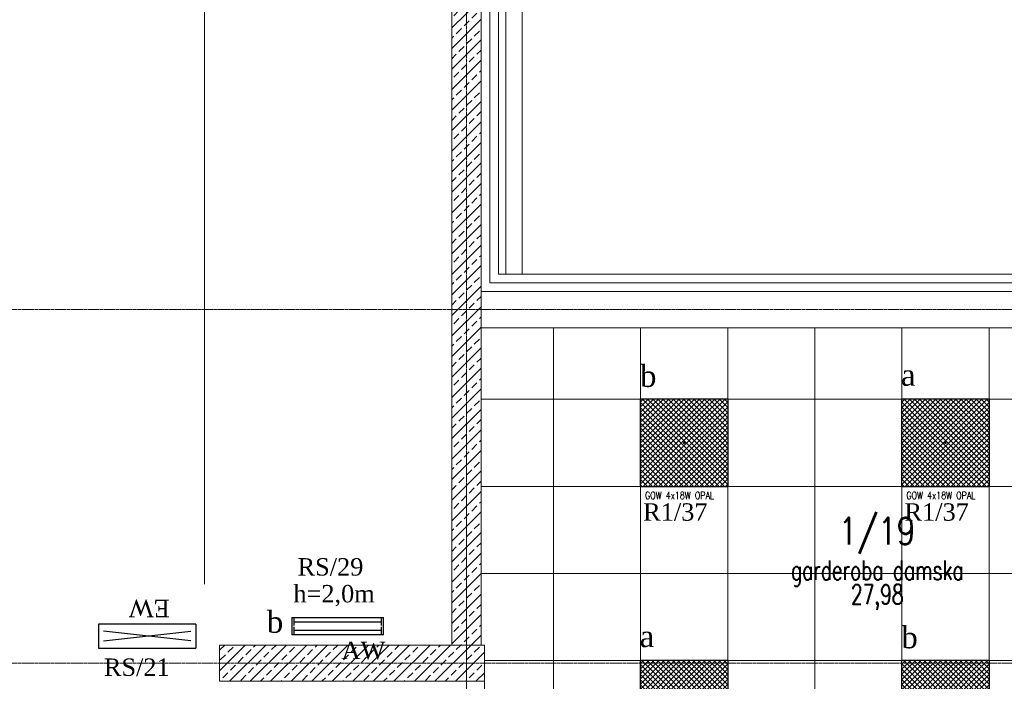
# Model space of a CAD drawing. Header units: centimetres. Extents: x 88729 to 133553, y -16225 to 14174.
# Tile 231 of 231: x 93551 to 94229, y -8586 to -8130. Entities that reach past the tile are written whole.
import ezdxf
from ezdxf.enums import TextEntityAlignment as Align

# ---------------------------------------------------------------- set-up
doc = ezdxf.new("R2010")
doc.units = ezdxf.units.CM
doc.linetypes.add('CENTER2', pattern=[1.125, 0.75, -0.125, 0.125, -0.125])
for name, color, linetype, lineweight in [('!urządzenia1', 252, 'Continuous', 5), ('_E_ośw_opisy_AW', 1, 'Continuous', 9), ('PR_izolacja', 252, 'Continuous', 20), ('rz_zelbet', 252, 'Continuous', 20)]:
    doc.layers.add(name, color=color, linetype=linetype, lineweight=lineweight)
for name, color, linetype in [('A-OS', 252, 'CENTER2'), ('A-rdzenie zelbetowe', 252, 'Continuous'), ('A-SCIANY', 252, 'Continuous'), ('A-SUFITY', 252, 'Continuous'), ('A-WID', 252, 'Continuous'), ('E_Istn', 170, 'Continuous'), ('E_opisy siły', 5, 'Continuous'), ('E_oswietlenie-opis2', 1, 'Continuous'), ('E_PODKLAD', 7, 'Continuous'), ('E_siła', 5, 'Continuous'), ('mat', 252, 'Continuous'), ('R-MET-IWE', 252, 'Continuous'), ('R-MET-POM-OPIS', 252, 'Continuous'), ('R-MET-POM-OPIS-NR', 252, 'Continuous'), ('R-MET-POM-OPIS-POM', 252, 'Continuous')]:
    doc.layers.add(name, color=color, linetype=linetype)
doc.styles.add('MET_POM', font='simplex.shx')
doc.styles.add('MM_050', font='romans.shx', dxfattribs={"width": 0.8, "height": 16})
doc.styles.add('old', font='BOOKOS.TTF')
doc.styles.get("Standard").update_dxf_attribs({"font": 'txt.shx'})
doc.linetypes.add('BATTING', pattern='A,0.00254,-2.54,[134,LTYPESHP.SHX,S=2.54,R=0,X=-2.54,Y=0],-5.08,[134,LTYPESHP.SHX,S=2.54,R=180,X=2.54,Y=0],-2.54', length=10.16254)
doc.linetypes.add('ZIGZAG', pattern='A,0.00254,-5.08,[131,ltypeshp.shx,S=5.08,R=0,X=-5.08,Y=0],-10.16,[131,ltypeshp.shx,S=5.08,R=180,X=5.08,Y=0],-5.08', length=20.32254)
pattern_1 = [(45, (-34168.379, 15027.049), (-7.0710678, 7.0710678), []), (45, (-34161.308, 15027.049), (-7.0710678, 7.0710678), [5, -2.5])]

# ---------------------------------------------------------------- blocks, each defined once
blk = doc.blocks.new('RLX_GOW_418_OPAL')
at = {"ltscale": 0.1}
h = blk.add_hatch(dxfattribs=at)
h.set_pattern_fill('ANSI37', color=256, scale=20, style=0)
h.set_pattern_definition([(45, (0, 0), (-1.76777, 1.76777), []), (135, (0, 0), (-1.76777, -1.76777), [])])
h.paths.add_polyline_path([(-30, 30), (-30, -30), (30, -30), (30, 30)])
h.paths.add_polyline_path([(-0.01, -0.03), (0.58, -0.03), (0.58, 0.13), (-0.01, 0.13)], flags=24)
for p, q in [((30, 30), (-30, 30)), ((-30, -30), (-30, 30)), ((30, 30), (30, -30)), ((-0.6, 0), (0, 0)), ((0, -0.6), (0, 0.6)), ((0, 0), (0.6, 0)), ((-30, -30), (30, -30))]:
    blk.add_line(p, q, dxfattribs=at)
at = {"ltscale": 0.1, "insert": (-26.98, -33.69), "char_height": 5, "width": 59.4555, "attachment_point": 1, "style": 'MM_050'}
blk.add_mtext('GOW 4x18W OPAL', dxfattribs=at)
at = {"ltscale": 0.1, "flags": 9}
blk.add_attdef('RLXLUM', (0, 0), '', height=0.1, dxfattribs=at)
blk = doc.blocks.new('E_oprawa_2x18_AW')
at = {"linetype": 'Continuous'}
for p, q in [((-31.5, 0), (31.5, 0)), ((-31.5, 0), (-31.5, -11.8)), ((31.5, -11.8), (31.5, 0)), ((-30, -5.36), (-30, -0.54)), ((-30, -2.95), (30, -2.95)), ((-30, -11.26), (-30, -6.44)), ((30, -0.54), (30, -5.36)), ((30, -6.44), (30, -11.26)), ((31.5, -11.8), (-31.5, -11.8)), ((30, -8.85), (-30, -8.85))]:
    blk.add_line(p, q, dxfattribs=at)
at = {"linetype": 'Continuous', "ltscale": 0.5, "style": 'old', "flags": 4}
for tag, p in [('LP', (-45.95, 9.84)), ('OBWÓD', (14.05, 9.84)), ('ROZDZ.', (-58.78, -30.97)), ('AWARYJNA', (31.5, -28.62))]:
    blk.add_attdef(tag, p, '', height=12, dxfattribs=at)
blk = doc.blocks.new('E_opis siły')
at = {"layer": 'E_siła', "linetype": 'Continuous', "ltscale": 0.5, "style": 'old', "flags": 4}
blk.add_attdef('OBWÓD', (0, 0), '', height=12, dxfattribs=at)
blk = doc.blocks.new('E_piktogramowa ex')
at = {"linetype": 'Continuous', "ltscale": 0.5}
for p, q in [((33.5, 8.43), (-33.5, 8.43)), ((-33.5, -8.23), (-33.5, 8.43)), ((33.5, -8.23), (33.5, 8.43)), ((30.11, 3.33), (-30.11, -3.33)), ((-30.11, 3.33), (30.11, -3.33)), ((-33.5, -8.23), (33.5, -8.23))]:
    blk.add_line(p, q, dxfattribs=at)
at = {"linetype": 'Continuous', "ltscale": 0.5, "style": 'old', "flags": 4}
for tag, p in [('ROZDZ.', (-79.2, -25.58)), ('AWARYJNA', (17.54, -24.96))]:
    blk.add_attdef(tag, p, '', height=12, dxfattribs=at)
blk = doc.blocks.new('MPOM0239')
at = {"layer": 'R-MET-POM-OPIS', "style": 'MET_POM', "width": 0.7}
for tag, p in [('POS', (0, -0.225)), ('ARE', (0, -0.49))]:
    blk.add_attdef(tag, text='', height=0.2, dxfattribs=at).set_placement(p, align=Align.CENTER)
at = {"layer": 'R-MET-POM-OPIS', "style": 'MET_POM', "width": 0.7, "flags": 1}
blk.add_attdef('UNI', (0.246, -0.49), '', height=0.2, dxfattribs=at)
at = {"layer": 'R-MET-POM-OPIS-NR', "style": 'MET_POM', "width": 0.8}
blk.add_attdef('NR', text='', height=0.2, dxfattribs=at).set_placement((-0.003, 0.269), align=Align.CENTER)
at = {"layer": 'R-MET-POM-OPIS-POM', "style": 'MET_POM', "width": 0.7}
blk.add_attdef('POM', text='', height=0.2, dxfattribs=at).set_placement((0, 0.022), align=Align.CENTER)
blk = doc.blocks.new('A$Ce817dbbb')
at = {"layer": 'rz_zelbet', "lineweight": 9, "ltscale": 0.1}
h = blk.add_hatch(dxfattribs=at)
h.set_pattern_fill('ANSI33', color=252, scale=40, style=0)
h.set_pattern_definition(pattern_1)
h.paths.add_polyline_path([(2456.6, -18553.52), (2446.53, -18553.52), (2446.53, -18671.85), (2456.6, -18671.85)])
h.paths.add_polyline_path([(2466.68, -18553.52), (2456.6, -18553.52), (2456.6, -18671.85), (2466.68, -18671.85)])
h.paths.add_polyline_path([(2456.6, -18671.85), (2446.53, -18671.85), (2446.53, -18795.02), (2456.6, -18795.02)])
h.paths.add_polyline_path([(2466.68, -18671.85), (2456.6, -18671.85), (2456.6, -18795.02), (2466.68, -18795.02)])
h.paths.add_polyline_path([(2456.6, -18795.02), (2446.53, -18795.02), (2446.53, -19026.02), (2456.6, -19026.02)])
h.paths.add_polyline_path([(2466.68, -18807.52), (2466.68, -18795.02), (2456.6, -18795.02), (2456.6, -19026.02), (2466.68, -19026.02)])
h = blk.add_hatch(dxfattribs=at)
h.set_pattern_fill('ANSI33', color=252, scale=40, style=0)
h.set_pattern_definition(pattern_1)
h.paths.add_polyline_path([(2286.6, -19026.02), (2469.1, -19026.02), (2469.1, -19051.02), (2286.6, -19051.02)])
at = {"layer": '!urządzenia1', "linetype": 'ZIGZAG', "lineweight": 9, "ltscale": 0.005}
blk.add_line((2276.23, -17586.64), (2276.23, -18984.02), dxfattribs=at)
at = {"layer": '!urządzenia1', "linetype": 'ZIGZAG', "ltscale": 0.005}
blk.add_line((2276.23, -17586.64), (2276.23, -18984.02), dxfattribs=at)
at = {"layer": 'A-OS', "color": 252, "lineweight": 9, "ltscale": 2}
for p, q in [((2456.6, -17463.67), (2456.6, -20253.78)), ((-2608.23, -18795.02), (3323.95, -18795.02)), ((-2608.23, -19038.52), (3323.95, -19038.52))]:
    blk.add_line(p, q, dxfattribs=at)
at = {"layer": 'A-rdzenie zelbetowe', "color": 252, "lineweight": 9, "ltscale": 0.1}
blk.add_lwpolyline([(2446.53, -18016.52), (2446.53, -17544.02), (2466.68, -17544.02), (2466.68, -19026.02), (2446.53, -19026.02), (2446.53, -18553.52)], dxfattribs=at)
blk.add_lwpolyline([(2286.6, -19026.02), (2469.1, -19026.02), (2469.1, -19051.02), (2286.6, -19051.02)], close=True, dxfattribs=at)
at = {"layer": 'A-SCIANY', "color": 252, "lineweight": 9, "ltscale": 3}
for p, q in [((2483.81, -18770.52), (2483.81, -17799.52)), ((2446.53, -19026.02), (2446.53, -18553.52)), ((2483.81, -18770.52), (3081.1, -18770.52)), ((2466.68, -19026.02), (2466.68, -18807.52)), ((2466.68, -18807.52), (3044.1, -18807.52)), ((2286.6, -19051.02), (2286.6, -19026.02)), ((2286.6, -19026.02), (2446.53, -19026.02)), ((2469.1, -19061.02), (2469.1, -19026.02)), ((2286.6, -19051.02), (2444.1, -19051.02))]:
    blk.add_line(p, q, dxfattribs=at)
at = {"layer": 'A-SUFITY', "lineweight": 0, "ltscale": 0.1}
for p, q in [((2516.6, -18807.52), (2516.6, -19188.02)), ((2576.6, -18807.52), (2576.6, -19188.02)), ((2636.6, -18807.52), (2636.6, -19326.02)), ((2696.6, -18807.52), (2696.6, -19326.02)), ((2756.6, -18807.52), (2756.6, -19326.02)), ((2816.6, -18807.52), (2816.6, -19326.02)), ((2466.68, -18856.77), (3044.1, -18856.77)), ((2466.68, -18916.77), (3044.1, -18916.77)), ((2466.68, -18976.77), (3044.1, -18976.77)), ((2469.1, -19036.77), (3044.1, -19036.77))]:
    blk.add_line(p, q, dxfattribs=at)
at = {"layer": 'A-WID', "color": 252, "lineweight": 9}
blk.add_line((2495.1, -18770.52), (2495.1, -17799.52), dxfattribs=at)
at = {"layer": 'mat', "color": 252, "lineweight": 9}
for p, q in [((2478.77, -18770.52), (2478.77, -17799.52)), ((2483.81, -18770.52), (2478.77, -18770.52)), ((2466.68, -18782.52), (3069.1, -18782.52))]:
    blk.add_line(p, q, dxfattribs=at)
at = {"layer": 'PR_izolacja', "color": 252, "linetype": 'BATTING', "lineweight": 9, "ltscale": 0.28}
for q in [(2472.77, -17793.52), (3075.1, -18776.52)]:
    blk.add_line((2472.77, -18776.52), q, dxfattribs=at)
at = {"layer": 'R-MET-POM-OPIS', "color": 252, "lineweight": 9}
ref = blk.add_blockref('MPOM0239', (2739.61, -18982.69), dxfattribs=dict(at, xscale=67.20000000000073, yscale=67.20000000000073, zscale=67.20000000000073))
ref.add_attrib('NR', '1/19', dxfattribs={"layer": 'R-MET-POM-OPIS-NR', "height": 18.816, "style": 'MET_POM', "width": 0.8}).set_placement((2739.42, -18956.89), align=Align.CENTER)
ref.add_attrib('ARE', '27,98', dxfattribs={"height": 13.44, "style": 'MET_POM', "width": 0.7}).set_placement((2739.61, -18997.81), align=Align.CENTER)
ref.add_attrib('POM', 'garderoba damska', dxfattribs={"layer": 'R-MET-POM-OPIS-POM', "height": 13.44, "style": 'MET_POM', "width": 0.7}).set_placement((2739.61, -18981.19), align=Align.CENTER)
at = {"layer": 'R-MET-IWE', "color": 252, "lineweight": 9, "width": 0.75}
for tag, rotation, p in [('0-', 90, (-1139.05, -4143.61)), ('0-', 90, (-1113.05, -4143.61)), ('0-', 90, (-1087.05, -4143.61)), ('2-', 90, (-796.05, -4143.61)), ('2-', 90, (-505.05, -4143.61)), ('0-', 90, (-480.05, -4143.61)), ('0-', 90, (-456.05, -4143.61)), ('2-', 90, (-166.05, -4143.61)), ('2-', 90, (-625.66, -4833.61)), ('2-', 90, (-599.66, -4833.61)), ('2-', 90, (-573.66, -4833.61)), ('0-', 180, (-2169.64, -4848.47)), ('0-', 180, (-2169.64, -4873.47)), ('0-', 180, (-2169.64, -4899.47)), ('-2', 90, (-1661.47, -4961.65)), ('-2', 90, (-1636.47, -4961.65)), ('0-', 270, (-1489.78, -4968.06)), ('0-', 270, (-1464.78, -4968.06)), ('0-', 270, (-1439.78, -4968.06)), ('0-', 270, (-1364.78, -4968.06)), ('0-', 270, (-1339.78, -4968.06)), ('0-', 270, (-1314.78, -4968.06)), ('0-', 270, (328.22, -4968.06)), ('0-', 270, (354.22, -4968.06)), ('0-', 270, (1256.22, -4968.06)), ('0-', 270, (1282.22, -4968.06)), ('0-', 90, (-513.05, -5496.61)), ('0-', 90, (-487.05, -5496.61)), ('K.S.-', 90, (-487.05, -5766.11)), ('0-', 90, (-513.05, -5766.11)), ('1-', 90, (-539.05, -6114.61)), ('0-', 90, (-513.05, -6114.61)), ('0-', 90, (-487.05, -6114.61)), ('0-', 90, (301.95, -6545.61)), ('0-', 90, (327.95, -6545.61)), ('0-', 90, (353.95, -6545.61)), ('0-', 90, (416.11, -6545.61)), ('0-', 90, (1255.95, -6545.61)), ('0-', 90, (1281.95, -6545.61)), ('1-', 90, (2382.95, -6845.61)), ('1-', 90, (2408.95, -6845.61)), ('1-', 90, (2434.95, -6845.61)), ('1-', 90, (2827.95, -6845.61)), ('1-', 90, (2853.95, -6845.61)), ('1-', 90, (2879.95, -6845.61)), ('<-2', 90, (-910.64, -10482.41)), ('2->', 90, (-718.15, -10854.38)), ('2->', 90, (-692.15, -10854.38)), ('2->', 90, (-744.15, -10870.8)), ('-0', 90, (-186.09, -12450.12)), ('1-', 90, (2264.47, -12866.38)), ('1-', 90, (2290.47, -12866.38)), ('1-', 90, (2316.47, -12866.38)), ('1-', 90, (2709.47, -12866.38)), ('1-', 90, (2735.47, -12866.38)), ('1-', 90, (2761.47, -12866.38)), ('<-KL', 90, (-700.01, -16780.91)), ('-0', 90, (-179.94, -18957.53)), ('0->', 90, (-1257.53, -23179.05)), ('0->', 90, (-1231.53, -23179.05)), ('0->', 90, (-1205.53, -23179.05)), ('0->', 90, (-600.53, -23179.05)), ('0->', 90, (-574.53, -23179.05)), ('0->', 90, (-1692.53, -24074.05)), ('0->', 90, (-1666.53, -24074.05)), ('0->', 90, (-1640.53, -24074.05)), ('0->', 90, (-1486.53, -24074.05)), ('0->', 90, (-1460.53, -24074.05)), ('0->', 90, (-1434.53, -24074.05)), ('<-0', 90, (-499.82, -24383.56)), ('<-0', 90, (-298.11, -24383.56)), ('<-0', 180, (-587.12, -25088.86)), ('<-0', 270, (-496.63, -25202.68)), ('<-0', 180, (-1353.25, -25419.36)), ('<-0', 180, (-1187.25, -25444.1)), ('<-0', 90, (-179.61, -25454.22)), ('<-0', 90, (-69.59, -26375.36)), ('<-0', 90, (-43.59, -26375.36))]:
    blk.add_attdef(tag, text='', height=17, rotation=rotation, dxfattribs=at).set_placement(p, align=Align.MIDDLE)
for tag, p in [('2-', (1424.81, -4179.2)), ('2-', (1424.81, -4205.2)), ('K.S.-', (-76.89, -4264.2)), ('KL-', (-613.13, -4292.18)), ('1-', (-613.13, -4312.18)), ('1-', (-613.13, -4332.18)), ('K.S.-', (1414.13, -4333.66)), ('0-', (-70.19, -4341.2)), ('0-', (469.81, -4341.2)), ('1-', (-613.13, -4352.18)), ('0-', (1424.81, -4361.2)), ('0-', (-70.19, -4367.2)), ('1-', (469.81, -4367.2)), ('0-', (1099.81, -4368.2)), ('2-', (1424.81, -4387.2)), ('1-', (-70.19, -4393.2)), ('1-', (469.81, -4393.2)), ('1-', (1099.81, -4394.2)), ('2-', (1424.81, -4413.2)), ('2-', (-70.19, -4419.2)), ('2-', (1099.81, -4420.2)), ('K.S.-', (-76.89, -4445.2)), ('2-', (469.81, -4444.2)), ('2-', (1099.81, -4446.2)), ('2-', (469.81, -4470.2)), ('2-', (-825.19, -4496.2)), ('2-', (-825.19, -4522.2)), ('2-', (-70.19, -4574.2)), ('2-', (-70.19, -4600.2)), ('K.S.-', (1089.13, -4600.66)), ('2-', (1099.81, -4653.2)), ('2-', (-70.19, -4669.2)), ('2-', (1099.81, -4679.2)), ('1-', (-70.19, -4695.2)), ('-1', (1806.78, -4690.78)), ('2-', (1099.81, -4705.2)), ('-1', (1806.78, -4716.3)), ('K.S.-', (-73.2, -4721.2)), ('-1', (1806.78, -4743.07)), ('FR-', (-70.19, -4747.2)), ('0-', (-1066.19, -6382.7)), ('0-', (-1066.19, -6408.7)), ('2-', (1729.81, -6586.2)), ('2-', (1729.81, -6612.2)), ('2-', (1729.81, -6638.2)), ('2-', (1729.81, -6664.2)), ('K.S.-', (469.81, -6788.2)), ('1-', (-962.19, -6915.2)), ('1-', (-460.19, -6923.2)), ('1-', (469.81, -6923.2)), ('2-', (1729.81, -6923.2)), ('1-', (-460.19, -6949.2)), ('1-', (469.81, -6949.2)), ('2-', (1729.81, -6949.2)), ('K.S.-', (2901.81, -6960.2)), ('2-', (1729.81, -6975.2)), ('2-', (1729.81, -7001.2)), ('2-', (-460.19, -7026.2)), ('0-', (469.81, -7026.2)), ('2-', (-460.19, -7052.2)), ('0-', (469.81, -7052.2)), ('2-', (-460.19, -7078.2)), ('2-', (469.81, -7078.2)), ('1-', (2901.81, -7088.2)), ('2-', (469.81, -7104.2)), ('1-', (2901.81, -7114.2)), ('0-', (1729.81, -7131.2)), ('2-', (-460.19, -7141.2)), ('0-', (1729.81, -7157.2)), ('2-', (-460.19, -7167.2)), ('2-', (469.81, -7181.2)), ('2-', (1729.81, -7183.2)), ('0-', (-460.19, -7193.2)), ('2-', (469.81, -7207.2)), ('2-', (1729.81, -7209.2)), ('K.S.-', (-470.87, -7217.66)), ('2-', (469.81, -7233.2)), ('2-', (1729.81, -7235.2)), ('1-', (-460.19, -7245.2)), ('2-', (469.81, -7259.2)), ('2-', (1729.81, -7261.2)), ('2-', (1729.81, -7287.2)), ('2-', (-460.19, -7297.2)), ('2->', (-943.67, -10542.97)), ('-1', (1688.29, -10711.55)), ('-1', (1688.29, -10737.55)), ('-1', (1688.29, -10763.55)), ('<-2', (1685.55, -12605.39)), ('2->', (1611.33, -12636.47)), ('2->', (1611.33, -12658.97)), ('2->', (1590.77, -12684.97)), ('K.S.-', (2783.33, -12980.97)), ('2->', (-578.67, -13046.97)), ('2->', (-578.67, -13072.97)), ('<-2', (-476.88, -13105.94)), ('1-', (2783.33, -13108.97)), ('1-', (2783.33, -13134.97)), ('<-1', (-610.79, -16857.83)), ('<-1', (-610.79, -16877.83)), ('<-1', (1688.29, -17218.96)), ('<-1', (1688.29, -17244.96)), ('<-1', (1688.29, -17270.96)), ('<-1', (-478.91, -18553.43)), ('<-0', (-2287.98, -23879.57)), ('<-0', (-2287.98, -23905.57)), ('<-0', (-2287.98, -23931.57)), ('<-0', (-343.08, -24738.18)), ('<-0', (-478.91, -25059.68))]:
    blk.add_attdef(tag, text='', height=17, dxfattribs=at).set_placement(p, align=Align.MIDDLE)

msp = doc.modelspace()

# ---------------------------------------------------------------- block references
at = {"layer": 'E_Istn'}
for p in [(94008.48, -8421.37, 350), (94188.48, -8421.37, 350), (94008.48, -8601.37, 350), (94188.48, -8601.37, 350)]:
    msp.add_blockref('RLX_GOW_418_OPAL', p, dxfattribs=at)
ref = msp.add_blockref('E_oprawa_2x18_AW', (93769.83, -8541.72), dxfattribs=at)
ref.add_attrib('AWARYJNA', 'AW', (93772.45, -8570.34), dxfattribs={"layer": '_E_ośw_opisy_AW', "color": 0, "linetype": 'Continuous', "ltscale": 0.5, "height": 12, "style": 'old'})
ref.add_attrib('OBWÓD', 'h=2,0m', (93739.3, -8531.28), dxfattribs={"layer": '_E_ośw_opisy_AW', "color": 0, "linetype": 'Continuous', "ltscale": 0.5, "height": 12, "style": 'old'})
at = {"layer": 'E_Istn', "linetype": 'Continuous'}
ref = msp.add_blockref('E_piktogramowa ex', (93638.66, -8554.41), dxfattribs=dict(at, rotation=180))
ref.add_attrib('AWARYJNA', 'EW', (93654.15, -8529.45), dxfattribs={"layer": 'E_oswietlenie-opis2', "color": 0, "linetype": 'Continuous', "ltscale": 0.5, "height": 12, "rotation": 180, "style": 'old'})
at = {"layer": 'E_opisy siły', "linetype": 'Continuous'}
ref = msp.add_blockref('E_opis siły', (94040.67, -8475, -250), dxfattribs=dict(at, xscale=-1))
ref.add_attrib('OBWÓD', 'R1/37', (93980.24, -8475, -250), dxfattribs={"color": 3, "linetype": 'Continuous', "ltscale": 0.5, "height": 12, "style": 'old'})
ref = msp.add_blockref('E_opis siły', (94220.67, -8475, -250), dxfattribs=dict(at, xscale=-1))
ref.add_attrib('OBWÓD', 'R1/37', (94160.24, -8475, -250), dxfattribs={"color": 3, "linetype": 'Continuous', "ltscale": 0.5, "height": 12, "style": 'old'})
ref = msp.add_blockref('E_opis siły', (93802.6, -8512.8, -1150), dxfattribs=dict(at, xscale=-1))
ref.add_attrib('OBWÓD', 'RS/29', (93742.18, -8512.8, -1150), dxfattribs={"color": 3, "linetype": 'Continuous', "ltscale": 0.5, "height": 12, "style": 'old'})
ref = msp.add_blockref('E_opis siły', (93669.21, -8581.91), dxfattribs=dict(at, xscale=-1))
ref.add_attrib('OBWÓD', 'RS/21', (93608.79, -8581.91), dxfattribs={"color": 3, "linetype": 'Continuous', "ltscale": 0.5, "height": 12, "style": 'old'})
at = {"layer": 'E_PODKLAD'}
msp.add_blockref('A$Ce817dbbb', (91401.87, 10465.39), dxfattribs=at)

# ---------------------------------------------------------------- texts
at = {"layer": 'E_Istn', "style": 'old'}
for s, p in [('b', (93978.05, -8382.84)), ('a', (94157.79, -8382.06)), ('b', (93721, -8552.17)), ('a', (93977.79, -8562.06)), ('b', (94158.05, -8562.84))]:
    msp.add_text(s, height=15, dxfattribs=at).set_placement(p)

doc.saveas('drawing.dxf')
